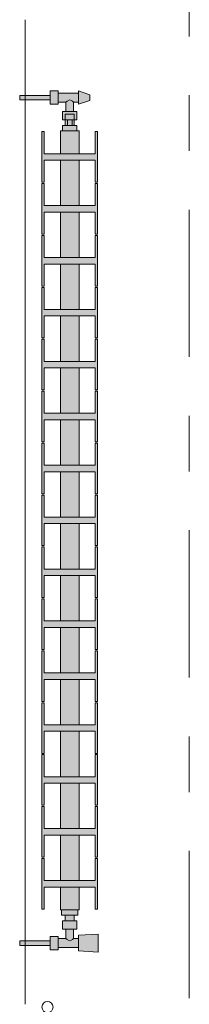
# Model space of a CAD drawing. Header units: metres. Extents: x -3.6 to 84.5, y -11 to 16.8.
# Tile 15 of 225: x 0.225 to 0.53, y 6.115 to 7.885. Entities that reach past the tile are written whole.
import ezdxf

# ---------------------------------------------------------------- set-up
doc = ezdxf.new("R2010")
doc.units = ezdxf.units.M
doc.header["$MEASUREMENT"] = 0
doc.linetypes.add('Strichlinie doppelt', pattern=[0.546806, 0.264583, -0.105833, 0.070556, -0.105833])
for name, color, linetype in [('451 - Universal.Achsen Raster', 7, 'Continuous'), ('604 - Struktur.Wand Aussen', 7, 'Continuous'), ('801 - HKLSE.Heizung_ Klima_ Lüftung', 7, 'Continuous')]:
    doc.layers.add(name, color=color, linetype=linetype)

msp = doc.modelspace()

# ---------------------------------------------------------------- hatches: boundary and pattern name
at = {"layer": '801 - HKLSE.Heizung_ Klima_ Lüftung', "linetype": 'Continuous', "lineweight": 0, "true_color": 0x3a3a3a}
for points in [[(0.328, 7.685), (0.328, 7.695), (0.323, 7.695), (0.323, 7.705), (0.328, 7.705), (0.328, 7.72), (0.322, 7.72), (0.322, 7.737), (0.331, 7.737), (0.331, 7.733), (0.351, 7.74), (0.351, 7.75), (0.331, 7.757), (0.331, 7.753), (0.294, 7.753), (0.294, 7.757), (0.28, 7.757), (0.28, 7.749), (0.225, 7.749), (0.225, 7.741), (0.28, 7.741), (0.28, 7.733), (0.294, 7.733), (0.294, 7.737), (0.308, 7.737), (0.308, 7.72), (0.302, 7.72), (0.302, 7.705), (0.307, 7.705), (0.307, 7.695), (0.302, 7.695), (0.302, 7.685)], [(0.2983, 6.285), (0.3317, 6.285), (0.3317, 6.3258), (0.3608, 6.3258), (0.3608, 6.2861), (0.365, 6.2861), (0.365, 6.3771), (0.3608, 6.3771), (0.3608, 6.3375), (0.3317, 6.3375), (0.3317, 6.4191), (0.3608, 6.4191), (0.3608, 6.3795), (0.365, 6.3795), (0.365, 6.4705), (0.3608, 6.4705), (0.3608, 6.4308), (0.3317, 6.4308), (0.3317, 6.5125), (0.3608, 6.5125), (0.3608, 6.4728), (0.365, 6.4728), (0.365, 6.5638), (0.3608, 6.5638), (0.3608, 6.5241), (0.3317, 6.5241), (0.3317, 6.6058), (0.3608, 6.6058), (0.3608, 6.5661), (0.365, 6.5661), (0.365, 6.6571), (0.3608, 6.6571), (0.3608, 6.6175), (0.3317, 6.6175), (0.3317, 6.6991), (0.3608, 6.6991), (0.3608, 6.6595), (0.365, 6.6595), (0.365, 6.7505), (0.3608, 6.7505), (0.3608, 6.7108), (0.3317, 6.7108), (0.3317, 6.7925), (0.3608, 6.7925), (0.3608, 6.7528), (0.365, 6.7528), (0.365, 6.8438), (0.3608, 6.8438), (0.3608, 6.8041), (0.3317, 6.8041), (0.3317, 6.8858), (0.3608, 6.8858), (0.3608, 6.8461), (0.365, 6.8461), (0.365, 6.9371), (0.3608, 6.9371), (0.3608, 6.8975), (0.3317, 6.8975), (0.3317, 6.9791), (0.3608, 6.9791), (0.3608, 6.9395), (0.365, 6.9395), (0.365, 7.0305), (0.3608, 7.0305), (0.3608, 6.9908), (0.3317, 6.9908), (0.3317, 7.0725), (0.3608, 7.0725), (0.3608, 7.0328), (0.365, 7.0328), (0.365, 7.1238), (0.3608, 7.1238), (0.3608, 7.0841), (0.3317, 7.0841), (0.3317, 7.1658), (0.3608, 7.1658), (0.3608, 7.1261), (0.365, 7.1261), (0.365, 7.2171), (0.3608, 7.2171), (0.3608, 7.1775), (0.3317, 7.1775), (0.3317, 7.2591), (0.3608, 7.2591), (0.3608, 7.2195), (0.365, 7.2195), (0.365, 7.3105), (0.3608, 7.3105), (0.3608, 7.2708), (0.3317, 7.2708), (0.3317, 7.3525), (0.3608, 7.3525), (0.3608, 7.3128), (0.365, 7.3128), (0.365, 7.4038), (0.3608, 7.4038), (0.3608, 7.3641), (0.3317, 7.3641), (0.3317, 7.4458), (0.3608, 7.4458), (0.3608, 7.4061), (0.365, 7.4061), (0.365, 7.4971), (0.3608, 7.4971), (0.3608, 7.4575), (0.3317, 7.4575), (0.3317, 7.5391), (0.3608, 7.5391), (0.3608, 7.4995), (0.365, 7.4995), (0.365, 7.5905), (0.3608, 7.5905), (0.3608, 7.5508), (0.3317, 7.5508), (0.3317, 7.6325), (0.3608, 7.6325), (0.3608, 7.5928), (0.365, 7.5928), (0.365, 7.6838), (0.3608, 7.6838), (0.3608, 7.6441), (0.3317, 7.6441), (0.3317, 7.685), (0.2983, 7.685), (0.2983, 7.6441), (0.2692, 7.6441), (0.2692, 7.6838), (0.265, 7.6838), (0.265, 7.5928), (0.2692, 7.5928), (0.2692, 7.6325), (0.2983, 7.6325), (0.2983, 7.5508), (0.2692, 7.5508), (0.2692, 7.5905), (0.265, 7.5905), (0.265, 7.4995), (0.2692, 7.4995), (0.2692, 7.5391), (0.2983, 7.5391), (0.2983, 7.4575), (0.2692, 7.4575), (0.2692, 7.4971), (0.265, 7.4971), (0.265, 7.4061), (0.2692, 7.4061), (0.2692, 7.4458), (0.2983, 7.4458), (0.2983, 7.3641), (0.2692, 7.3641), (0.2692, 7.4038), (0.265, 7.4038), (0.265, 7.3128), (0.2692, 7.3128), (0.2692, 7.3525), (0.2983, 7.3525), (0.2983, 7.2708), (0.2692, 7.2708), (0.2692, 7.3105), (0.265, 7.3105), (0.265, 7.2195), (0.2692, 7.2195), (0.2692, 7.2591), (0.2983, 7.2591), (0.2983, 7.1775), (0.2692, 7.1775), (0.2692, 7.2171), (0.265, 7.2171), (0.265, 7.1261), (0.2692, 7.1261), (0.2692, 7.1658), (0.2983, 7.1658), (0.2983, 7.0841), (0.2692, 7.0841), (0.2692, 7.1238), (0.265, 7.1238), (0.265, 7.0328), (0.2692, 7.0328), (0.2692, 7.0725), (0.2983, 7.0725), (0.2983, 6.9908), (0.2692, 6.9908), (0.2692, 7.0305), (0.265, 7.0305), (0.265, 6.9395), (0.2692, 6.9395), (0.2692, 6.9791), (0.2983, 6.9791), (0.2983, 6.8975), (0.2692, 6.8975), (0.2692, 6.9371), (0.265, 6.9371), (0.265, 6.8461), (0.2692, 6.8461), (0.2692, 6.8858), (0.2983, 6.8858), (0.2983, 6.8041), (0.2692, 6.8041), (0.2692, 6.8438), (0.265, 6.8438), (0.265, 6.7528), (0.2692, 6.7528), (0.2692, 6.7925), (0.2983, 6.7925), (0.2983, 6.7108), (0.2692, 6.7108), (0.2692, 6.7505), (0.265, 6.7505), (0.265, 6.6595), (0.2692, 6.6595), (0.2692, 6.6991), (0.2983, 6.6991), (0.2983, 6.6175), (0.2692, 6.6175), (0.2692, 6.6571), (0.265, 6.6571), (0.265, 6.5661), (0.2692, 6.5661), (0.2692, 6.6058), (0.2983, 6.6058), (0.2983, 6.5241), (0.2692, 6.5241), (0.2692, 6.5638), (0.265, 6.5638), (0.265, 6.4728), (0.2692, 6.4728), (0.2692, 6.5125), (0.2983, 6.5125), (0.2983, 6.4308), (0.2692, 6.4308), (0.2692, 6.4705), (0.265, 6.4705), (0.265, 6.3795), (0.2692, 6.3795), (0.2692, 6.4191), (0.2983, 6.4191), (0.2983, 6.3375), (0.2692, 6.3375), (0.2692, 6.3771), (0.265, 6.3771), (0.265, 6.2861), (0.2692, 6.2861), (0.2692, 6.3258), (0.2983, 6.3258)], [(0.3297, 6.285), (0.3003, 6.285), (0.3003, 6.275), (0.307, 6.275), (0.307, 6.265), (0.302, 6.265), (0.302, 6.25), (0.308, 6.25), (0.308, 6.233), (0.294, 6.233), (0.294, 6.237), (0.28, 6.237), (0.28, 6.229), (0.225, 6.229), (0.225, 6.221), (0.28, 6.221), (0.28, 6.213), (0.294, 6.213), (0.294, 6.217), (0.331, 6.217), (0.331, 6.211), (0.366, 6.209), (0.366, 6.241), (0.331, 6.239), (0.331, 6.233), (0.322, 6.233), (0.322, 6.25), (0.328, 6.25), (0.328, 6.265), (0.323, 6.265), (0.323, 6.275), (0.3297, 6.275)]]:
    msp.add_hatch(color=250, dxfattribs=at).paths.add_polyline_path(points)

# ---------------------------------------------------------------- linework, layer by layer
at = {"layer": '451 - Universal.Achsen Raster', "color": 160, "linetype": 'Strichlinie doppelt', "lineweight": 9, "true_color": 0x3232ff}
msp.add_line((0.53, -10.585), (0.53, 16.355), dxfattribs=at)
at = {"layer": '604 - Struktur.Wand Aussen', "color": 7, "linetype": 'Continuous', "lineweight": 13}
msp.add_line((0.235, 6.115), (0.235, 7.885), dxfattribs=at)
at = {"layer": '801 - HKLSE.Heizung_ Klima_ Lüftung', "color": 7, "linetype": 'Continuous', "lineweight": 5, "true_color": 0xebebeb}
for p, q in [((0.28, 7.751), (0.28, 7.757)), ((0.28, 7.757), (0.294, 7.757)), ((0.294, 7.751), (0.294, 7.757)), ((0.294, 7.753), (0.331, 7.753)), ((0.331, 7.7535), (0.331, 7.757)), ((0.331, 7.757), (0.351, 7.75)), ((0.331, 7.745), (0.331, 7.7535)), ((0.225, 7.7478), (0.225, 7.749)), ((0.225, 7.749), (0.28, 7.749)), ((0.225, 7.745), (0.225, 7.7478)), ((0.225, 7.7422), (0.225, 7.745)), ((0.225, 7.741), (0.225, 7.7422)), ((0.225, 7.741), (0.28, 7.741)), ((0.28, 7.739), (0.28, 7.751)), ((0.28, 7.7478), (0.28, 7.749)), ((0.28, 7.745), (0.28, 7.7478)), ((0.28, 7.7422), (0.28, 7.745)), ((0.28, 7.741), (0.28, 7.7422)), ((0.28, 7.733), (0.28, 7.739)), ((0.294, 7.739), (0.294, 7.751)), ((0.294, 7.733), (0.294, 7.739)), ((0.294, 7.737), (0.308, 7.737)), ((0.308, 7.737), (0.3101, 7.7387)), ((0.308, 7.737), (0.308, 7.72)), ((0.3101, 7.7387), (0.3111, 7.7392)), ((0.3121, 7.7397), (0.315, 7.7411)), ((0.315, 7.7411), (0.3179, 7.7397)), ((0.3189, 7.7392), (0.3199, 7.7387)), ((0.3199, 7.7387), (0.322, 7.737)), ((0.322, 7.737), (0.331, 7.737)), ((0.322, 7.737), (0.322, 7.72)), ((0.331, 7.7365), (0.331, 7.745)), ((0.331, 7.733), (0.351, 7.74)), ((0.331, 7.733), (0.331, 7.7365)), ((0.351, 7.7485), (0.351, 7.75)), ((0.351, 7.745), (0.351, 7.7485)), ((0.351, 7.7414), (0.351, 7.745)), ((0.351, 7.74), (0.351, 7.7414)), ((0.28, 7.733), (0.294, 7.733)), ((0.302, 7.72), (0.3085, 7.72)), ((0.302, 7.72), (0.302, 7.705)), ((0.3085, 7.72), (0.3215, 7.72)), ((0.3215, 7.72), (0.328, 7.72)), ((0.328, 7.72), (0.328, 7.705)), ((0.307, 7.705), (0.302, 7.705)), ((0.302, 7.705), (0.3085, 7.705)), ((0.307, 7.715), (0.3093, 7.715)), ((0.307, 7.705), (0.307, 7.715)), ((0.307, 7.705), (0.3093, 7.705)), ((0.307, 7.705), (0.3093, 7.705)), ((0.307, 7.705), (0.307, 7.695)), ((0.3085, 7.705), (0.3107, 7.705)), ((0.3093, 7.715), (0.315, 7.715)), ((0.3093, 7.705), (0.315, 7.705)), ((0.3093, 7.705), (0.3107, 7.705)), ((0.3107, 7.705), (0.315, 7.705)), ((0.3107, 7.695), (0.3107, 7.705)), ((0.315, 7.715), (0.3207, 7.715)), ((0.315, 7.705), (0.3193, 7.705)), ((0.315, 7.705), (0.3207, 7.705)), ((0.3193, 7.695), (0.3193, 7.705)), ((0.3193, 7.705), (0.3215, 7.705)), ((0.3193, 7.705), (0.3207, 7.705)), ((0.3207, 7.715), (0.323, 7.715)), ((0.3207, 7.705), (0.323, 7.705)), ((0.3207, 7.705), (0.323, 7.705)), ((0.3215, 7.705), (0.328, 7.705)), ((0.323, 7.705), (0.323, 7.715)), ((0.328, 7.705), (0.323, 7.705)), ((0.323, 7.705), (0.323, 7.695)), ((0.2692, 7.6838), (0.265, 7.6838)), ((0.265, 7.6838), (0.265, 7.5928)), ((0.2692, 7.6441), (0.2692, 7.6838)), ((0.2983, 7.685), (0.3032, 7.685)), ((0.2983, 7.6441), (0.2983, 7.685)), ((0.302, 7.695), (0.315, 7.695)), ((0.302, 7.685), (0.302, 7.695)), ((0.3032, 7.685), (0.315, 7.685)), ((0.315, 7.695), (0.328, 7.695)), ((0.315, 7.685), (0.3268, 7.685)), ((0.3268, 7.685), (0.3317, 7.685)), ((0.328, 7.685), (0.328, 7.695)), ((0.328, 7.685), (0.328, 7.695)), ((0.328, 7.685), (0.328, 7.695)), ((0.328, 7.685), (0.328, 7.695)), ((0.3317, 7.6441), (0.3317, 7.685)), ((0.365, 7.6838), (0.3608, 7.6838)), ((0.3608, 7.6838), (0.3608, 7.6441)), ((0.365, 7.5928), (0.365, 7.6838)), ((0.365, 7.5928), (0.365, 7.6838)), ((0.3608, 7.6441), (0.2692, 7.6441)), ((0.2692, 7.5928), (0.2692, 7.6325)), ((0.2692, 7.6325), (0.3608, 7.6325)), ((0.2983, 7.5508), (0.2983, 7.6325)), ((0.3317, 7.5508), (0.3317, 7.6325)), ((0.3608, 7.6325), (0.3608, 7.5928)), ((0.265, 7.5928), (0.2692, 7.5928)), ((0.265, 7.5928), (0.2692, 7.5928)), ((0.2692, 7.5905), (0.265, 7.5905)), ((0.2692, 7.5905), (0.265, 7.5905)), ((0.265, 7.5905), (0.265, 7.4995)), ((0.2692, 7.5508), (0.2692, 7.5905)), ((0.3608, 7.5928), (0.365, 7.5928)), ((0.3608, 7.5928), (0.365, 7.5928)), ((0.365, 7.5905), (0.3608, 7.5905)), ((0.365, 7.5905), (0.3608, 7.5905)), ((0.3608, 7.5905), (0.3608, 7.5508)), ((0.365, 7.4995), (0.365, 7.5905)), ((0.365, 7.4995), (0.365, 7.5905)), ((0.3608, 7.5508), (0.2692, 7.5508)), ((0.2692, 7.4995), (0.2692, 7.5391)), ((0.2692, 7.5391), (0.3608, 7.5391)), ((0.2983, 7.4575), (0.2983, 7.5391)), ((0.3317, 7.4575), (0.3317, 7.5391)), ((0.3608, 7.5391), (0.3608, 7.4995)), ((0.265, 7.4995), (0.2692, 7.4995)), ((0.265, 7.4995), (0.2692, 7.4995)), ((0.2692, 7.4971), (0.265, 7.4971)), ((0.265, 7.4971), (0.265, 7.4061)), ((0.2692, 7.4575), (0.2692, 7.4971)), ((0.3608, 7.4995), (0.365, 7.4995)), ((0.3608, 7.4995), (0.365, 7.4995)), ((0.365, 7.4971), (0.3608, 7.4971)), ((0.3608, 7.4971), (0.3608, 7.4575)), ((0.365, 7.4061), (0.365, 7.4971)), ((0.365, 7.4061), (0.365, 7.4971)), ((0.3608, 7.4575), (0.2692, 7.4575)), ((0.2692, 7.4061), (0.2692, 7.4458)), ((0.2692, 7.4458), (0.3608, 7.4458)), ((0.2983, 7.3641), (0.2983, 7.4458)), ((0.3317, 7.3641), (0.3317, 7.4458)), ((0.3608, 7.4458), (0.3608, 7.4061)), ((0.265, 7.4061), (0.2692, 7.4061)), ((0.265, 7.4061), (0.2692, 7.4061)), ((0.2692, 7.4038), (0.265, 7.4038)), ((0.2692, 7.4038), (0.265, 7.4038)), ((0.265, 7.4038), (0.265, 7.3128)), ((0.2692, 7.3641), (0.2692, 7.4038)), ((0.3608, 7.4061), (0.365, 7.4061)), ((0.3608, 7.4061), (0.365, 7.4061)), ((0.365, 7.4038), (0.3608, 7.4038)), ((0.365, 7.4038), (0.3608, 7.4038)), ((0.3608, 7.4038), (0.3608, 7.3641)), ((0.365, 7.3128), (0.365, 7.4038)), ((0.365, 7.3128), (0.365, 7.4038)), ((0.3608, 7.3641), (0.2692, 7.3641)), ((0.2692, 7.3128), (0.2692, 7.3525)), ((0.2692, 7.3525), (0.3608, 7.3525)), ((0.2983, 7.2708), (0.2983, 7.3525)), ((0.3317, 7.2708), (0.3317, 7.3525)), ((0.3608, 7.3525), (0.3608, 7.3128)), ((0.265, 7.3128), (0.2692, 7.3128)), ((0.2692, 7.3105), (0.265, 7.3105)), ((0.265, 7.3105), (0.265, 7.2195)), ((0.2692, 7.2708), (0.2692, 7.3105)), ((0.3608, 7.3128), (0.365, 7.3128)), ((0.365, 7.3105), (0.3608, 7.3105)), ((0.3608, 7.3105), (0.3608, 7.2708)), ((0.365, 7.2195), (0.365, 7.3105)), ((0.365, 7.2195), (0.365, 7.3105)), ((0.3608, 7.2708), (0.2692, 7.2708)), ((0.2692, 7.2195), (0.2692, 7.2591)), ((0.2692, 7.2591), (0.3608, 7.2591)), ((0.2983, 7.1775), (0.2983, 7.2591)), ((0.3317, 7.1775), (0.3317, 7.2591)), ((0.3608, 7.2591), (0.3608, 7.2195)), ((0.265, 7.2195), (0.2692, 7.2195)), ((0.2692, 7.2171), (0.265, 7.2171)), ((0.265, 7.2171), (0.265, 7.1261)), ((0.2692, 7.1775), (0.2692, 7.2171)), ((0.3608, 7.2195), (0.365, 7.2195)), ((0.365, 7.2171), (0.3608, 7.2171)), ((0.3608, 7.2171), (0.3608, 7.1775)), ((0.365, 7.1261), (0.365, 7.2171)), ((0.365, 7.1261), (0.365, 7.2171)), ((0.3608, 7.1775), (0.2692, 7.1775)), ((0.2692, 7.1261), (0.2692, 7.1658)), ((0.2692, 7.1658), (0.3608, 7.1658)), ((0.2983, 7.0841), (0.2983, 7.1658)), ((0.3317, 7.0841), (0.3317, 7.1658)), ((0.3608, 7.1658), (0.3608, 7.1261)), ((0.265, 7.1261), (0.2692, 7.1261)), ((0.265, 7.1261), (0.2692, 7.1261)), ((0.2692, 7.1238), (0.265, 7.1238)), ((0.2692, 7.1238), (0.265, 7.1238)), ((0.265, 7.1238), (0.265, 7.0328)), ((0.2692, 7.0841), (0.2692, 7.1238)), ((0.3608, 7.1261), (0.365, 7.1261)), ((0.3608, 7.1261), (0.365, 7.1261)), ((0.365, 7.1238), (0.3608, 7.1238)), ((0.365, 7.1238), (0.3608, 7.1238)), ((0.3608, 7.1238), (0.3608, 7.0841)), ((0.365, 7.0328), (0.365, 7.1238)), ((0.365, 7.0328), (0.365, 7.1238)), ((0.3608, 7.0841), (0.2692, 7.0841)), ((0.2692, 7.0328), (0.2692, 7.0725)), ((0.2692, 7.0725), (0.3608, 7.0725)), ((0.2983, 6.9908), (0.2983, 7.0725)), ((0.3317, 6.9908), (0.3317, 7.0725)), ((0.3608, 7.0725), (0.3608, 7.0328)), ((0.265, 7.0328), (0.2692, 7.0328)), ((0.2692, 7.0305), (0.265, 7.0305)), ((0.2692, 7.0305), (0.265, 7.0305)), ((0.265, 7.0305), (0.265, 6.9395)), ((0.2692, 6.9908), (0.2692, 7.0305)), ((0.3608, 7.0328), (0.365, 7.0328)), ((0.365, 7.0305), (0.3608, 7.0305)), ((0.365, 7.0305), (0.3608, 7.0305)), ((0.3608, 7.0305), (0.3608, 6.9908)), ((0.365, 6.9395), (0.365, 7.0305)), ((0.365, 6.9395), (0.365, 7.0305)), ((0.3608, 6.9908), (0.2692, 6.9908)), ((0.2692, 6.9395), (0.2692, 6.9791)), ((0.2692, 6.9791), (0.3608, 6.9791)), ((0.2983, 6.8975), (0.2983, 6.9791)), ((0.3317, 6.8975), (0.3317, 6.9791)), ((0.3608, 6.9791), (0.3608, 6.9395)), ((0.265, 6.9395), (0.2692, 6.9395)), ((0.3608, 6.9395), (0.365, 6.9395)), ((0.2692, 6.9371), (0.265, 6.9371)), ((0.265, 6.9371), (0.265, 6.8461)), ((0.2692, 6.8975), (0.2692, 6.9371)), ((0.365, 6.9371), (0.3608, 6.9371)), ((0.3608, 6.9371), (0.3608, 6.8975)), ((0.365, 6.8461), (0.365, 6.9371)), ((0.365, 6.8461), (0.365, 6.9371)), ((0.3608, 6.8975), (0.2692, 6.8975)), ((0.2692, 6.8461), (0.2692, 6.8858)), ((0.2692, 6.8858), (0.3608, 6.8858)), ((0.2983, 6.8041), (0.2983, 6.8858)), ((0.3317, 6.8041), (0.3317, 6.8858)), ((0.3608, 6.8858), (0.3608, 6.8461)), ((0.265, 6.8461), (0.2692, 6.8461)), ((0.265, 6.8461), (0.2692, 6.8461)), ((0.2692, 6.8438), (0.265, 6.8438)), ((0.265, 6.8438), (0.265, 6.7528)), ((0.2692, 6.8041), (0.2692, 6.8438)), ((0.3608, 6.8461), (0.365, 6.8461)), ((0.3608, 6.8461), (0.365, 6.8461)), ((0.365, 6.8438), (0.3608, 6.8438)), ((0.3608, 6.8438), (0.3608, 6.8041)), ((0.365, 6.7528), (0.365, 6.8438)), ((0.365, 6.7528), (0.365, 6.8438)), ((0.3608, 6.8041), (0.2692, 6.8041)), ((0.2692, 6.7528), (0.2692, 6.7925)), ((0.2692, 6.7925), (0.3608, 6.7925)), ((0.2983, 6.7108), (0.2983, 6.7925)), ((0.3317, 6.7108), (0.3317, 6.7925)), ((0.3608, 6.7925), (0.3608, 6.7528)), ((0.265, 6.7528), (0.2692, 6.7528)), ((0.2692, 6.7505), (0.265, 6.7505)), ((0.2692, 6.7505), (0.265, 6.7505)), ((0.265, 6.7505), (0.265, 6.6595)), ((0.2692, 6.7108), (0.2692, 6.7505)), ((0.3608, 6.7528), (0.365, 6.7528)), ((0.365, 6.7505), (0.3608, 6.7505)), ((0.365, 6.7505), (0.3608, 6.7505)), ((0.3608, 6.7505), (0.3608, 6.7108)), ((0.365, 6.6595), (0.365, 6.7505)), ((0.365, 6.6595), (0.365, 6.7505)), ((0.3608, 6.7108), (0.2692, 6.7108)), ((0.2692, 6.6595), (0.2692, 6.6991)), ((0.2692, 6.6991), (0.3608, 6.6991)), ((0.2983, 6.6175), (0.2983, 6.6991)), ((0.3317, 6.6175), (0.3317, 6.6991)), ((0.3608, 6.6991), (0.3608, 6.6595)), ((0.265, 6.6595), (0.2692, 6.6595)), ((0.265, 6.6595), (0.2692, 6.6595)), ((0.2692, 6.6571), (0.265, 6.6571)), ((0.265, 6.6571), (0.265, 6.5661)), ((0.2692, 6.6175), (0.2692, 6.6571)), ((0.3608, 6.6595), (0.365, 6.6595)), ((0.3608, 6.6595), (0.365, 6.6595)), ((0.365, 6.6571), (0.3608, 6.6571)), ((0.3608, 6.6571), (0.3608, 6.6175)), ((0.365, 6.5661), (0.365, 6.6571)), ((0.365, 6.5661), (0.365, 6.6571)), ((0.3608, 6.6175), (0.2692, 6.6175)), ((0.2692, 6.5661), (0.2692, 6.6058)), ((0.2692, 6.6058), (0.3608, 6.6058)), ((0.2983, 6.5241), (0.2983, 6.6058)), ((0.3317, 6.5241), (0.3317, 6.6058)), ((0.3608, 6.6058), (0.3608, 6.5661)), ((0.265, 6.5661), (0.2692, 6.5661)), ((0.2692, 6.5638), (0.265, 6.5638)), ((0.2692, 6.5638), (0.265, 6.5638)), ((0.265, 6.5638), (0.265, 6.4728)), ((0.2692, 6.5241), (0.2692, 6.5638)), ((0.3608, 6.5661), (0.365, 6.5661)), ((0.365, 6.5638), (0.3608, 6.5638)), ((0.365, 6.5638), (0.3608, 6.5638)), ((0.3608, 6.5638), (0.3608, 6.5241)), ((0.365, 6.4728), (0.365, 6.5638)), ((0.365, 6.4728), (0.365, 6.5638)), ((0.3608, 6.5241), (0.2692, 6.5241)), ((0.2692, 6.4728), (0.2692, 6.5125)), ((0.2692, 6.5125), (0.3608, 6.5125)), ((0.2983, 6.4308), (0.2983, 6.5125)), ((0.3317, 6.4308), (0.3317, 6.5125)), ((0.3608, 6.5125), (0.3608, 6.4728)), ((0.265, 6.4728), (0.2692, 6.4728)), ((0.2692, 6.4705), (0.265, 6.4705)), ((0.2692, 6.4705), (0.265, 6.4705)), ((0.265, 6.4705), (0.265, 6.3795)), ((0.2692, 6.4308), (0.2692, 6.4705)), ((0.3608, 6.4728), (0.365, 6.4728)), ((0.365, 6.4705), (0.3608, 6.4705)), ((0.365, 6.4705), (0.3608, 6.4705)), ((0.3608, 6.4705), (0.3608, 6.4308)), ((0.365, 6.3795), (0.365, 6.4705)), ((0.365, 6.3795), (0.365, 6.4705)), ((0.3608, 6.4308), (0.2692, 6.4308)), ((0.2692, 6.3795), (0.2692, 6.4191)), ((0.2692, 6.4191), (0.3608, 6.4191)), ((0.2983, 6.3375), (0.2983, 6.4191)), ((0.3317, 6.3375), (0.3317, 6.4191)), ((0.3608, 6.4191), (0.3608, 6.3795)), ((0.265, 6.3795), (0.2692, 6.3795)), ((0.265, 6.3795), (0.2692, 6.3795)), ((0.2692, 6.3771), (0.265, 6.3771)), ((0.265, 6.3771), (0.265, 6.2861)), ((0.2692, 6.3375), (0.2692, 6.3771)), ((0.3608, 6.3795), (0.365, 6.3795)), ((0.3608, 6.3795), (0.365, 6.3795)), ((0.365, 6.3771), (0.3608, 6.3771)), ((0.3608, 6.3771), (0.3608, 6.3375)), ((0.365, 6.2861), (0.365, 6.3771)), ((0.365, 6.2861), (0.365, 6.3771)), ((0.3608, 6.3375), (0.2692, 6.3375)), ((0.2692, 6.2861), (0.2692, 6.3258)), ((0.2692, 6.3258), (0.3608, 6.3258)), ((0.2983, 6.285), (0.2983, 6.3258)), ((0.3317, 6.285), (0.3317, 6.3258)), ((0.3608, 6.3258), (0.3608, 6.2861)), ((0.265, 6.2861), (0.2692, 6.2861)), ((0.265, 6.2861), (0.2692, 6.2861)), ((0.2983, 6.285), (0.3032, 6.285)), ((0.3003, 6.275), (0.3003, 6.285)), ((0.3003, 6.275), (0.3003, 6.285)), ((0.3032, 6.285), (0.315, 6.285)), ((0.315, 6.285), (0.3268, 6.285)), ((0.3268, 6.285), (0.3317, 6.285)), ((0.3297, 6.275), (0.3297, 6.285)), ((0.3297, 6.275), (0.3297, 6.285)), ((0.3297, 6.275), (0.3297, 6.285)), ((0.3297, 6.275), (0.3297, 6.285)), ((0.3608, 6.2861), (0.365, 6.2861)), ((0.3608, 6.2861), (0.365, 6.2861)), ((0.3003, 6.275), (0.315, 6.275)), ((0.3003, 6.275), (0.315, 6.275)), ((0.307, 6.275), (0.3093, 6.275)), ((0.307, 6.265), (0.307, 6.275)), ((0.3093, 6.275), (0.315, 6.275)), ((0.315, 6.275), (0.3297, 6.275)), ((0.315, 6.275), (0.3297, 6.275)), ((0.315, 6.275), (0.3207, 6.275)), ((0.3207, 6.275), (0.323, 6.275)), ((0.323, 6.265), (0.323, 6.275)), ((0.302, 6.265), (0.3085, 6.265)), ((0.302, 6.25), (0.302, 6.265)), ((0.302, 6.25), (0.3085, 6.25)), ((0.308, 6.233), (0.308, 6.25)), ((0.3085, 6.265), (0.3215, 6.265)), ((0.3085, 6.25), (0.3215, 6.25)), ((0.3215, 6.265), (0.328, 6.265)), ((0.3215, 6.25), (0.328, 6.25)), ((0.322, 6.233), (0.322, 6.25)), ((0.328, 6.25), (0.328, 6.265)), ((0.28, 6.237), (0.28, 6.231)), ((0.28, 6.237), (0.294, 6.237)), ((0.28, 6.231), (0.28, 6.219)), ((0.294, 6.237), (0.294, 6.231)), ((0.294, 6.233), (0.308, 6.233)), ((0.294, 6.231), (0.294, 6.219)), ((0.308, 6.233), (0.3101, 6.2313)), ((0.3101, 6.2313), (0.3111, 6.2307)), ((0.3189, 6.2307), (0.3199, 6.2313)), ((0.3199, 6.2313), (0.322, 6.233)), ((0.322, 6.233), (0.331, 6.233)), ((0.331, 6.239), (0.366, 6.241)), ((0.331, 6.239), (0.331, 6.2349)), ((0.331, 6.2349), (0.331, 6.225)), ((0.366, 6.2363), (0.366, 6.241)), ((0.366, 6.241), (0.366, 6.2363)), ((0.366, 6.2363), (0.366, 6.225)), ((0.366, 6.225), (0.366, 6.2363)), ((0.225, 6.229), (0.225, 6.2278)), ((0.225, 6.229), (0.28, 6.229)), ((0.225, 6.2278), (0.225, 6.225)), ((0.225, 6.225), (0.225, 6.2222)), ((0.225, 6.2222), (0.225, 6.221)), ((0.225, 6.221), (0.28, 6.221)), ((0.28, 6.229), (0.28, 6.2278)), ((0.28, 6.2278), (0.28, 6.225)), ((0.28, 6.225), (0.28, 6.2222)), ((0.28, 6.2222), (0.28, 6.221)), ((0.28, 6.219), (0.28, 6.213)), ((0.28, 6.213), (0.294, 6.213)), ((0.294, 6.219), (0.294, 6.213)), ((0.294, 6.217), (0.331, 6.217)), ((0.3121, 6.2302), (0.315, 6.2289)), ((0.315, 6.2289), (0.3179, 6.2302)), ((0.331, 6.225), (0.331, 6.2151)), ((0.331, 6.2151), (0.331, 6.211)), ((0.366, 6.225), (0.366, 6.2137)), ((0.366, 6.2137), (0.366, 6.225)), ((0.366, 6.2137), (0.366, 6.209)), ((0.366, 6.209), (0.366, 6.2137)), ((0.331, 6.211), (0.366, 6.209))]:
    msp.add_line(p, q, dxfattribs=at)
at = {"layer": '801 - HKLSE.Heizung_ Klima_ Lüftung', "color": 7, "linetype": 'Continuous', "lineweight": 5}
msp.add_circle((0.275, 6.11), 0.01, dxfattribs=at)

doc.saveas('drawing.dxf')
